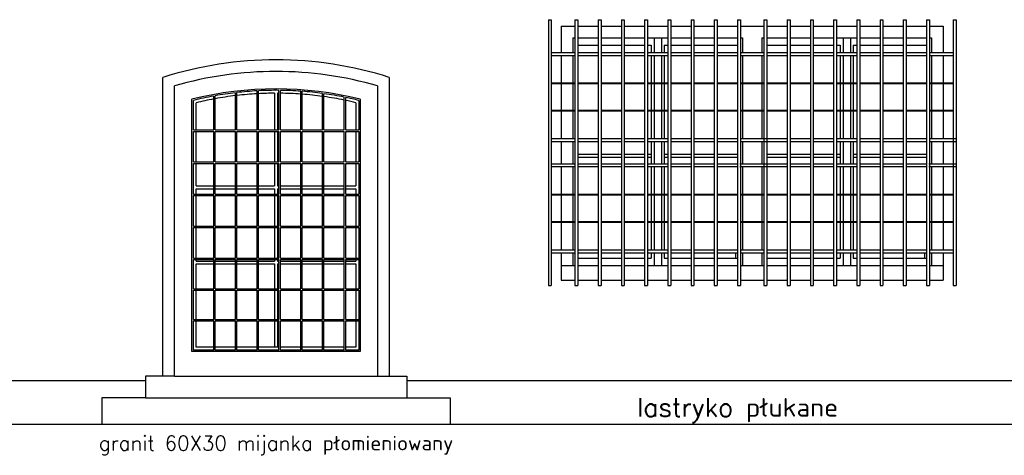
# Model space of a CAD drawing. Header units: millimetres. Extents: x 11979 to 37895, y 18730 to 47884.
# Tile 50 of 256: x 35077 to 35756, y 25343 to 25643. Entities that reach past the tile are written whole.
import ezdxf
from ezdxf.enums import TextEntityAlignment as Align

# ---------------------------------------------------------------- set-up
doc = ezdxf.new("R2010")
doc.units = ezdxf.units.MM
for name, color, linetype in [('-LI-WIDOK', 2, 'Continuous'), ('-TABELKA', 2, 'Continuous'), ('PROJEKTOWANE', 5, 'Continuous')]:
    doc.layers.add(name, color=color, linetype=linetype)
doc.styles.add('SIMPLEX', font='simplex')

msp = doc.modelspace()

# ---------------------------------------------------------------- linework, layer by layer
at = {"layer": '-LI-WIDOK'}
for p, q in [((35450.49, 25638.59), (35459.92, 25638.59)), ((35450.49, 25638.59), (35450.49, 25620.48)), ((35461.92, 25638.59), (35475.92, 25638.59)), ((35477.92, 25638.59), (35491.92, 25638.59)), ((35493.92, 25638.59), (35507.92, 25638.59)), ((35509.92, 25638.59), (35523.92, 25638.59)), ((35525.92, 25638.59), (35539.92, 25638.59)), ((35541.92, 25638.59), (35555.92, 25638.59)), ((35557.92, 25638.59), (35571.92, 25638.59)), ((35573.92, 25638.59), (35583.49, 25638.59)), ((35580.74, 25638.59), (35590.17, 25638.59)), ((35592.17, 25638.59), (35606.17, 25638.59)), ((35608.17, 25638.59), (35622.17, 25638.59)), ((35624.17, 25638.59), (35638.17, 25638.59)), ((35640.17, 25638.59), (35654.17, 25638.59)), ((35656.17, 25638.59), (35670.17, 25638.59)), ((35672.17, 25638.59), (35686.17, 25638.59)), ((35688.17, 25638.59), (35702.17, 25638.59)), ((35704.17, 25638.59), (35713.74, 25638.59)), ((35713.74, 25638.59), (35713.74, 25620.48)), ((35458.49, 25630.59), (35459.92, 25630.59)), ((35458.49, 25630.59), (35458.49, 25620.48)), ((35461.92, 25630.59), (35475.92, 25630.59)), ((35477.92, 25630.59), (35491.92, 25630.59)), ((35493.92, 25630.59), (35507.92, 25630.59)), ((35509.92, 25630.59), (35523.92, 25630.59)), ((35525.92, 25630.59), (35539.92, 25630.59)), ((35541.92, 25630.59), (35555.92, 25630.59)), ((35557.92, 25630.59), (35571.92, 25630.59)), ((35573.92, 25630.59), (35575.49, 25630.59)), ((35575.49, 25630.59), (35575.49, 25620.48)), ((35588.74, 25630.59), (35590.17, 25630.59)), ((35588.74, 25630.59), (35588.74, 25620.48)), ((35592.17, 25630.59), (35606.17, 25630.59)), ((35608.17, 25630.59), (35622.17, 25630.59)), ((35624.17, 25630.59), (35638.17, 25630.59)), ((35640.17, 25630.59), (35654.17, 25630.59)), ((35656.17, 25630.59), (35670.17, 25630.59)), ((35672.17, 25630.59), (35686.17, 25630.59)), ((35688.17, 25630.59), (35702.17, 25630.59)), ((35704.17, 25630.59), (35705.74, 25630.59)), ((35705.74, 25630.59), (35705.74, 25620.48)), ((35698.42, 25625.59), (35698.67, 25625.59)), ((35450.49, 25618.48), (35450.49, 25599.48)), ((35458.49, 25618.48), (35458.49, 25599.48)), ((35575.49, 25618.48), (35575.49, 25599.48)), ((35588.74, 25618.48), (35588.74, 25599.48)), ((35705.74, 25618.48), (35705.74, 25599.48)), ((35713.74, 25618.48), (35713.74, 25599.48)), ((35175.99, 25397.37), (35175.99, 25603.3)), ((35331.99, 25603.3), (35331.99, 25397.37)), ((35183.99, 25397.37), (35183.99, 25597.37)), ((35240.99, 25567.1), (35240.99, 25594.02)), ((35240.99, 25567.1), (35240.99, 25594.02)), ((35240.99, 25567.1), (35240.99, 25594.02)), ((35241.99, 25567.1), (35241.99, 25594.07)), ((35255.99, 25567.1), (35255.99, 25594.36)), ((35256.99, 25567.1), (35256.99, 25594.35)), ((35270.99, 25567.1), (35270.99, 25593.76)), ((35271.99, 25567.1), (35271.99, 25593.69)), ((35323.99, 25597.37), (35323.99, 25397.37)), ((35450.49, 25598.98), (35450.49, 25580.63)), ((35458.49, 25598.98), (35458.49, 25580.63)), ((35575.49, 25598.98), (35575.49, 25580.63)), ((35588.74, 25598.98), (35588.74, 25580.63)), ((35705.74, 25598.98), (35705.74, 25580.63)), ((35713.74, 25598.98), (35713.74, 25580.63)), ((35195.99, 25414.37), (35195.99, 25588.2)), ((35196.99, 25567.1), (35196.99, 25587.42)), ((35210.99, 25567.1), (35210.99, 25590.44)), ((35211.99, 25567.1), (35211.99, 25590.62)), ((35225.99, 25567.1), (35225.99, 25592.71)), ((35226.99, 25567.1), (35226.99, 25592.83)), ((35252.99, 25592.37), (35252.99, 25567.1)), ((35254.99, 25592.37), (35254.99, 25567.1)), ((35285.99, 25567.1), (35285.99, 25592.2)), ((35286.99, 25567.1), (35286.99, 25592.06)), ((35300.99, 25567.1), (35300.99, 25589.67)), ((35301.99, 25567.1), (35301.99, 25589.46)), ((35310.99, 25587.42), (35310.99, 25567.1)), ((35311.99, 25588.2), (35311.99, 25414.37)), ((35198.99, 25567.1), (35198.99, 25585.85)), ((35308.99, 25585.85), (35308.99, 25567.1)), ((35450.49, 25580.13), (35450.49, 25561.13)), ((35458.49, 25580.13), (35458.49, 25561.13)), ((35575.49, 25580.13), (35575.49, 25561.13)), ((35588.74, 25580.13), (35588.74, 25561.13)), ((35705.74, 25580.13), (35705.74, 25561.13)), ((35713.74, 25580.13), (35713.74, 25561.13)), ((35196.99, 25567.1), (35210.99, 25567.1)), ((35196.99, 25544.99), (35196.99, 25566.1)), ((35196.99, 25566.1), (35210.99, 25566.1)), ((35198.99, 25544.99), (35198.99, 25566.1)), ((35210.99, 25544.99), (35210.99, 25566.1)), ((35211.99, 25567.1), (35225.99, 25567.1)), ((35211.99, 25544.99), (35211.99, 25566.1)), ((35211.99, 25566.1), (35225.99, 25566.1)), ((35225.99, 25544.99), (35225.99, 25566.1)), ((35226.99, 25567.1), (35240.99, 25567.1)), ((35226.99, 25544.99), (35226.99, 25566.1)), ((35226.99, 25566.1), (35240.99, 25566.1)), ((35240.99, 25544.99), (35240.99, 25566.1)), ((35240.99, 25544.99), (35240.99, 25566.1)), ((35240.99, 25544.99), (35240.99, 25566.1)), ((35241.99, 25567.1), (35255.99, 25567.1)), ((35241.99, 25544.99), (35241.99, 25566.1)), ((35241.99, 25566.1), (35255.99, 25566.1)), ((35252.99, 25566.1), (35252.99, 25544.99)), ((35254.99, 25566.1), (35254.99, 25544.99)), ((35255.99, 25544.99), (35255.99, 25566.1)), ((35256.99, 25567.1), (35270.99, 25567.1)), ((35256.99, 25544.99), (35256.99, 25566.1)), ((35256.99, 25566.1), (35270.99, 25566.1)), ((35270.99, 25544.99), (35270.99, 25566.1)), ((35271.99, 25567.1), (35285.99, 25567.1)), ((35271.99, 25544.99), (35271.99, 25566.1)), ((35271.99, 25566.1), (35285.99, 25566.1)), ((35285.99, 25544.99), (35285.99, 25566.1)), ((35286.99, 25567.1), (35300.99, 25567.1)), ((35286.99, 25544.99), (35286.99, 25566.1)), ((35286.99, 25566.1), (35300.99, 25566.1)), ((35300.99, 25544.99), (35300.99, 25566.1)), ((35301.99, 25567.1), (35310.99, 25567.1)), ((35301.99, 25544.99), (35301.99, 25566.1)), ((35301.99, 25566.1), (35310.99, 25566.1)), ((35308.99, 25566.1), (35308.99, 25544.99)), ((35310.99, 25566.1), (35310.99, 25544.99)), ((35450.49, 25559.13), (35450.49, 25543.78)), ((35458.49, 25559.13), (35458.49, 25543.78)), ((35575.49, 25559.13), (35575.49, 25543.78)), ((35588.74, 25559.13), (35588.74, 25543.78)), ((35705.74, 25559.13), (35705.74, 25543.78)), ((35713.74, 25559.13), (35713.74, 25543.78)), ((35196.99, 25544.99), (35210.99, 25544.99)), ((35196.99, 25522.89), (35196.99, 25543.99)), ((35196.99, 25543.99), (35210.99, 25543.99)), ((35198.99, 25528.5), (35198.99, 25543.99)), ((35210.99, 25522.89), (35210.99, 25543.99)), ((35211.99, 25544.99), (35225.99, 25544.99)), ((35211.99, 25522.89), (35211.99, 25543.99)), ((35211.99, 25543.99), (35225.99, 25543.99)), ((35225.99, 25522.89), (35225.99, 25543.99)), ((35226.99, 25544.99), (35240.99, 25544.99)), ((35226.99, 25522.89), (35226.99, 25543.99)), ((35226.99, 25543.99), (35240.99, 25543.99)), ((35240.99, 25522.89), (35240.99, 25543.99)), ((35240.99, 25522.89), (35240.99, 25543.99)), ((35240.99, 25522.89), (35240.99, 25543.99)), ((35241.99, 25544.99), (35255.99, 25544.99)), ((35241.99, 25522.89), (35241.99, 25543.99)), ((35241.99, 25543.99), (35255.99, 25543.99)), ((35252.99, 25543.99), (35252.99, 25528.5)), ((35254.99, 25543.99), (35254.99, 25528.5)), ((35255.99, 25522.89), (35255.99, 25543.99)), ((35256.99, 25544.99), (35270.99, 25544.99)), ((35256.99, 25522.89), (35256.99, 25543.99)), ((35256.99, 25543.99), (35270.99, 25543.99)), ((35270.99, 25522.89), (35270.99, 25543.99)), ((35271.99, 25544.99), (35285.99, 25544.99)), ((35271.99, 25522.89), (35271.99, 25543.99)), ((35271.99, 25543.99), (35285.99, 25543.99)), ((35285.99, 25522.89), (35285.99, 25543.99)), ((35286.99, 25544.99), (35300.99, 25544.99)), ((35286.99, 25522.89), (35286.99, 25543.99)), ((35286.99, 25543.99), (35300.99, 25543.99)), ((35300.99, 25522.89), (35300.99, 25543.99)), ((35301.99, 25544.99), (35310.99, 25544.99)), ((35301.99, 25522.89), (35301.99, 25543.99)), ((35301.99, 25543.99), (35310.99, 25543.99)), ((35308.99, 25543.99), (35308.99, 25528.5)), ((35310.99, 25543.99), (35310.99, 25522.89)), ((35450.49, 25541.78), (35450.49, 25522.78)), ((35458.49, 25541.78), (35458.49, 25522.78)), ((35575.49, 25541.78), (35575.49, 25522.78)), ((35588.74, 25541.78), (35588.74, 25522.78)), ((35705.74, 25541.78), (35705.74, 25522.78)), ((35713.74, 25541.78), (35713.74, 25522.78)), ((35198.99, 25528.5), (35210.99, 25528.5)), ((35198.99, 25522.89), (35198.99, 25526.5)), ((35198.99, 25526.5), (35210.99, 25526.5)), ((35211.99, 25528.5), (35225.99, 25528.5)), ((35211.99, 25526.5), (35225.99, 25526.5)), ((35226.99, 25528.5), (35240.99, 25528.5)), ((35226.99, 25526.5), (35240.99, 25526.5)), ((35241.99, 25528.5), (35252.99, 25528.5)), ((35241.99, 25526.5), (35252.99, 25526.5)), ((35252.99, 25526.5), (35252.99, 25522.89)), ((35254.99, 25528.5), (35255.99, 25528.5)), ((35254.99, 25526.5), (35254.99, 25522.89)), ((35254.99, 25526.5), (35255.99, 25526.5)), ((35256.99, 25528.5), (35270.99, 25528.5)), ((35256.99, 25526.5), (35270.99, 25526.5)), ((35271.99, 25528.5), (35285.99, 25528.5)), ((35271.99, 25526.5), (35285.99, 25526.5)), ((35286.99, 25528.5), (35300.99, 25528.5)), ((35286.99, 25526.5), (35300.99, 25526.5)), ((35301.99, 25528.5), (35308.99, 25528.5)), ((35301.99, 25526.5), (35308.99, 25526.5)), ((35308.99, 25526.5), (35308.99, 25522.89)), ((35196.99, 25522.89), (35210.99, 25522.89)), ((35196.99, 25500.79), (35196.99, 25521.89)), ((35196.99, 25521.89), (35210.99, 25521.89)), ((35198.99, 25500.79), (35198.99, 25521.89)), ((35210.99, 25500.79), (35210.99, 25521.89)), ((35211.99, 25522.89), (35225.99, 25522.89)), ((35211.99, 25500.79), (35211.99, 25521.89)), ((35211.99, 25521.89), (35225.99, 25521.89)), ((35225.99, 25500.79), (35225.99, 25521.89)), ((35226.99, 25522.89), (35240.99, 25522.89)), ((35226.99, 25500.79), (35226.99, 25521.89)), ((35226.99, 25521.89), (35240.99, 25521.89)), ((35240.99, 25500.79), (35240.99, 25521.89)), ((35240.99, 25500.79), (35240.99, 25521.89)), ((35240.99, 25500.79), (35240.99, 25521.89)), ((35241.99, 25522.89), (35255.99, 25522.89)), ((35241.99, 25500.79), (35241.99, 25521.89)), ((35241.99, 25521.89), (35255.99, 25521.89)), ((35252.99, 25521.89), (35252.99, 25500.79)), ((35254.99, 25521.89), (35254.99, 25500.79)), ((35255.99, 25500.79), (35255.99, 25521.89)), ((35256.99, 25522.89), (35270.99, 25522.89)), ((35256.99, 25500.79), (35256.99, 25521.89)), ((35256.99, 25521.89), (35270.99, 25521.89)), ((35270.99, 25500.79), (35270.99, 25521.89)), ((35271.99, 25522.89), (35285.99, 25522.89)), ((35271.99, 25500.79), (35271.99, 25521.89)), ((35271.99, 25521.89), (35285.99, 25521.89)), ((35285.99, 25500.79), (35285.99, 25521.89)), ((35286.99, 25522.89), (35300.99, 25522.89)), ((35286.99, 25500.79), (35286.99, 25521.89)), ((35286.99, 25521.89), (35300.99, 25521.89)), ((35300.99, 25500.79), (35300.99, 25521.89)), ((35301.99, 25522.89), (35310.99, 25522.89)), ((35301.99, 25500.79), (35301.99, 25521.89)), ((35301.99, 25521.89), (35310.99, 25521.89)), ((35308.99, 25521.89), (35308.99, 25500.79)), ((35310.99, 25521.89), (35310.99, 25500.79)), ((35450.49, 25522.28), (35450.49, 25503.93)), ((35458.49, 25522.28), (35458.49, 25503.93)), ((35575.49, 25522.28), (35575.49, 25503.93)), ((35588.74, 25522.28), (35588.74, 25503.93)), ((35705.74, 25522.28), (35705.74, 25503.93)), ((35713.74, 25522.28), (35713.74, 25503.93)), ((35196.99, 25500.79), (35210.99, 25500.79)), ((35196.99, 25478.68), (35196.99, 25499.79)), ((35196.99, 25499.79), (35210.99, 25499.79)), ((35198.99, 25478.68), (35198.99, 25499.79)), ((35210.99, 25478.68), (35210.99, 25499.79)), ((35211.99, 25500.79), (35225.99, 25500.79)), ((35211.99, 25478.68), (35211.99, 25499.79)), ((35211.99, 25499.79), (35225.99, 25499.79)), ((35225.99, 25478.68), (35225.99, 25499.79)), ((35226.99, 25500.79), (35240.99, 25500.79)), ((35226.99, 25478.68), (35226.99, 25499.79)), ((35226.99, 25499.79), (35240.99, 25499.79)), ((35240.99, 25478.68), (35240.99, 25499.79)), ((35240.99, 25478.68), (35240.99, 25499.79)), ((35240.99, 25478.68), (35240.99, 25499.79)), ((35241.99, 25500.79), (35255.99, 25500.79)), ((35241.99, 25478.68), (35241.99, 25499.79)), ((35241.99, 25499.79), (35255.99, 25499.79)), ((35252.99, 25499.79), (35252.99, 25478.68)), ((35254.99, 25499.79), (35254.99, 25478.68)), ((35255.99, 25478.68), (35255.99, 25499.79)), ((35256.99, 25500.79), (35270.99, 25500.79)), ((35256.99, 25478.68), (35256.99, 25499.79)), ((35256.99, 25499.79), (35270.99, 25499.79)), ((35270.99, 25478.68), (35270.99, 25499.79)), ((35271.99, 25500.79), (35285.99, 25500.79)), ((35271.99, 25478.68), (35271.99, 25499.79)), ((35271.99, 25499.79), (35285.99, 25499.79)), ((35285.99, 25478.68), (35285.99, 25499.79)), ((35286.99, 25500.79), (35300.99, 25500.79)), ((35286.99, 25478.68), (35286.99, 25499.79)), ((35286.99, 25499.79), (35300.99, 25499.79)), ((35300.99, 25478.68), (35300.99, 25499.79)), ((35301.99, 25500.79), (35310.99, 25500.79)), ((35301.99, 25478.68), (35301.99, 25499.79)), ((35301.99, 25499.79), (35310.99, 25499.79)), ((35308.99, 25499.79), (35308.99, 25478.68)), ((35310.99, 25499.79), (35310.99, 25457.58)), ((35450.49, 25503.43), (35450.49, 25484.43)), ((35458.49, 25503.43), (35458.49, 25484.43)), ((35575.49, 25503.43), (35575.49, 25484.43)), ((35588.74, 25503.43), (35588.74, 25484.43)), ((35705.74, 25503.43), (35705.74, 25484.43)), ((35713.74, 25503.43), (35713.74, 25484.43)), ((35196.99, 25478.68), (35210.99, 25478.68)), ((35211.99, 25478.68), (35225.99, 25478.68)), ((35226.99, 25478.68), (35240.99, 25478.68)), ((35241.99, 25478.68), (35255.99, 25478.68)), ((35256.99, 25478.68), (35270.99, 25478.68)), ((35271.99, 25478.68), (35285.99, 25478.68)), ((35286.99, 25478.68), (35300.99, 25478.68)), ((35301.99, 25478.68), (35310.99, 25478.68)), ((35450.49, 25482.43), (35450.49, 25473.59)), ((35458.49, 25482.43), (35458.49, 25473.59)), ((35570.49, 25482.43), (35570.49, 25478.59)), ((35575.49, 25482.43), (35575.49, 25473.59)), ((35588.74, 25482.43), (35588.74, 25473.59)), ((35700.74, 25482.43), (35700.74, 25478.59)), ((35705.74, 25482.43), (35705.74, 25473.59)), ((35713.74, 25482.43), (35713.74, 25473.59)), ((35196.99, 25457.58), (35196.99, 25477.68)), ((35196.99, 25477.68), (35210.99, 25477.68)), ((35198.99, 25476.72), (35198.99, 25477.68)), ((35198.99, 25476.72), (35210.99, 25476.72)), ((35198.99, 25457.58), (35198.99, 25474.72)), ((35198.99, 25474.72), (35210.99, 25474.72)), ((35210.99, 25457.58), (35210.99, 25477.68)), ((35211.99, 25457.58), (35211.99, 25477.68)), ((35211.99, 25477.68), (35225.99, 25477.68)), ((35211.99, 25476.72), (35225.99, 25476.72)), ((35211.99, 25474.72), (35225.99, 25474.72)), ((35225.99, 25457.58), (35225.99, 25477.68)), ((35226.99, 25457.58), (35226.99, 25477.68)), ((35226.99, 25477.68), (35240.99, 25477.68)), ((35226.99, 25476.72), (35240.99, 25476.72)), ((35226.99, 25474.72), (35240.99, 25474.72)), ((35240.99, 25457.58), (35240.99, 25477.68)), ((35240.99, 25457.58), (35240.99, 25477.68)), ((35240.99, 25457.58), (35240.99, 25477.68)), ((35241.99, 25457.58), (35241.99, 25477.68)), ((35241.99, 25477.68), (35255.99, 25477.68)), ((35241.99, 25476.72), (35252.99, 25476.72)), ((35241.99, 25474.72), (35252.99, 25474.72)), ((35252.99, 25477.68), (35252.99, 25476.72)), ((35252.99, 25474.72), (35252.99, 25457.58)), ((35254.99, 25477.68), (35254.99, 25476.72)), ((35254.99, 25476.72), (35255.99, 25476.72)), ((35254.99, 25474.72), (35254.99, 25457.58)), ((35254.99, 25474.72), (35255.99, 25474.72)), ((35255.99, 25457.58), (35255.99, 25477.68)), ((35256.99, 25457.58), (35256.99, 25477.68)), ((35256.99, 25477.68), (35270.99, 25477.68)), ((35256.99, 25476.72), (35270.99, 25476.72)), ((35256.99, 25474.72), (35270.99, 25474.72)), ((35270.99, 25457.58), (35270.99, 25477.68)), ((35271.99, 25457.58), (35271.99, 25477.68)), ((35271.99, 25477.68), (35285.99, 25477.68)), ((35271.99, 25476.72), (35285.99, 25476.72)), ((35271.99, 25474.72), (35285.99, 25474.72)), ((35285.99, 25457.58), (35285.99, 25477.68)), ((35286.99, 25457.58), (35286.99, 25477.68)), ((35286.99, 25477.68), (35300.99, 25477.68)), ((35286.99, 25476.72), (35300.99, 25476.72)), ((35286.99, 25474.72), (35300.99, 25474.72)), ((35300.99, 25457.58), (35300.99, 25477.68)), ((35301.99, 25457.58), (35301.99, 25477.68)), ((35301.99, 25477.68), (35310.99, 25477.68)), ((35301.99, 25476.72), (35308.99, 25476.72)), ((35301.99, 25474.72), (35308.99, 25474.72)), ((35308.99, 25477.68), (35308.99, 25476.72)), ((35308.99, 25474.72), (35308.99, 25457.58)), ((35450.49, 25473.59), (35459.92, 25473.59)), ((35450.49, 25473.59), (35450.49, 25463.59)), ((35461.92, 25473.59), (35475.92, 25473.59)), ((35477.92, 25473.59), (35491.92, 25473.59)), ((35493.92, 25473.59), (35507.92, 25473.59)), ((35509.92, 25473.59), (35523.92, 25473.59)), ((35525.92, 25473.59), (35539.92, 25473.59)), ((35541.92, 25473.59), (35555.92, 25473.59)), ((35557.92, 25473.59), (35571.92, 25473.59)), ((35573.92, 25473.59), (35583.49, 25473.59)), ((35580.74, 25473.59), (35590.17, 25473.59)), ((35592.17, 25473.59), (35606.17, 25473.59)), ((35608.17, 25473.59), (35622.17, 25473.59)), ((35624.17, 25473.59), (35638.17, 25473.59)), ((35640.17, 25473.59), (35654.17, 25473.59)), ((35656.17, 25473.59), (35670.17, 25473.59)), ((35672.17, 25473.59), (35686.17, 25473.59)), ((35688.17, 25473.59), (35702.17, 25473.59)), ((35704.17, 25473.59), (35713.74, 25473.59)), ((35713.74, 25473.59), (35713.74, 25463.59)), ((35196.99, 25457.58), (35210.99, 25457.58)), ((35211.99, 25457.58), (35225.99, 25457.58)), ((35226.99, 25457.58), (35240.99, 25457.58)), ((35241.99, 25457.58), (35255.99, 25457.58)), ((35256.99, 25457.58), (35270.99, 25457.58)), ((35271.99, 25457.58), (35285.99, 25457.58)), ((35286.99, 25457.58), (35300.99, 25457.58)), ((35301.99, 25457.58), (35310.99, 25457.58)), ((35450.49, 25463.59), (35459.92, 25463.59)), ((35461.92, 25463.59), (35475.92, 25463.59)), ((35477.92, 25463.59), (35491.92, 25463.59)), ((35493.92, 25463.59), (35507.92, 25463.59)), ((35509.92, 25463.59), (35523.92, 25463.59)), ((35525.92, 25463.59), (35539.92, 25463.59)), ((35541.92, 25463.59), (35555.92, 25463.59)), ((35557.92, 25463.59), (35571.92, 25463.59)), ((35573.92, 25463.59), (35583.49, 25463.59)), ((35580.74, 25463.59), (35590.17, 25463.59)), ((35592.17, 25463.59), (35606.17, 25463.59)), ((35608.17, 25463.59), (35622.17, 25463.59)), ((35624.17, 25463.59), (35638.17, 25463.59)), ((35640.17, 25463.59), (35654.17, 25463.59)), ((35656.17, 25463.59), (35670.17, 25463.59)), ((35672.17, 25463.59), (35686.17, 25463.59)), ((35688.17, 25463.59), (35702.17, 25463.59)), ((35704.17, 25463.59), (35713.74, 25463.59)), ((35196.99, 25436.48), (35196.99, 25456.58)), ((35196.99, 25456.58), (35210.99, 25456.58)), ((35198.99, 25436.48), (35198.99, 25456.58)), ((35210.99, 25436.48), (35210.99, 25456.58)), ((35211.99, 25436.48), (35211.99, 25456.58)), ((35211.99, 25456.58), (35225.99, 25456.58)), ((35225.99, 25436.48), (35225.99, 25456.58)), ((35226.99, 25436.48), (35226.99, 25456.58)), ((35226.99, 25456.58), (35240.99, 25456.58)), ((35240.99, 25436.48), (35240.99, 25456.58)), ((35240.99, 25436.48), (35240.99, 25456.58)), ((35240.99, 25436.48), (35240.99, 25456.58)), ((35241.99, 25436.48), (35241.99, 25456.58)), ((35241.99, 25456.58), (35255.99, 25456.58)), ((35252.99, 25456.58), (35252.99, 25436.48)), ((35254.99, 25456.58), (35254.99, 25436.48)), ((35255.99, 25436.48), (35255.99, 25456.58)), ((35256.99, 25436.48), (35256.99, 25456.58)), ((35256.99, 25456.58), (35270.99, 25456.58)), ((35270.99, 25436.48), (35270.99, 25456.58)), ((35271.99, 25436.48), (35271.99, 25456.58)), ((35271.99, 25456.58), (35285.99, 25456.58)), ((35285.99, 25436.48), (35285.99, 25456.58)), ((35286.99, 25436.48), (35286.99, 25456.58)), ((35286.99, 25456.58), (35300.99, 25456.58)), ((35300.99, 25436.48), (35300.99, 25456.58)), ((35301.99, 25436.48), (35301.99, 25456.58)), ((35301.99, 25456.58), (35310.99, 25456.58)), ((35308.99, 25456.58), (35308.99, 25436.48)), ((35310.99, 25456.58), (35310.99, 25415.37)), ((35196.99, 25436.48), (35210.99, 25436.48)), ((35196.99, 25415.37), (35196.99, 25435.48)), ((35196.99, 25435.48), (35210.99, 25435.48)), ((35198.99, 25417.37), (35198.99, 25435.48)), ((35210.99, 25415.37), (35210.99, 25435.48)), ((35211.99, 25436.48), (35225.99, 25436.48)), ((35211.99, 25415.37), (35211.99, 25435.48)), ((35211.99, 25435.48), (35225.99, 25435.48)), ((35225.99, 25415.37), (35225.99, 25435.48)), ((35226.99, 25436.48), (35240.99, 25436.48)), ((35226.99, 25415.37), (35226.99, 25435.48)), ((35226.99, 25435.48), (35240.99, 25435.48)), ((35240.99, 25415.37), (35240.99, 25435.48)), ((35240.99, 25415.37), (35240.99, 25435.48)), ((35240.99, 25415.37), (35240.99, 25435.48)), ((35241.99, 25436.48), (35255.99, 25436.48)), ((35241.99, 25415.37), (35241.99, 25435.48)), ((35241.99, 25435.48), (35255.99, 25435.48)), ((35252.99, 25435.48), (35252.99, 25417.37)), ((35254.99, 25435.48), (35254.99, 25417.37)), ((35255.99, 25415.37), (35255.99, 25435.48)), ((35256.99, 25436.48), (35270.99, 25436.48)), ((35256.99, 25415.37), (35256.99, 25435.48)), ((35256.99, 25435.48), (35270.99, 25435.48)), ((35270.99, 25415.37), (35270.99, 25435.48)), ((35271.99, 25436.48), (35285.99, 25436.48)), ((35271.99, 25415.37), (35271.99, 25435.48)), ((35271.99, 25435.48), (35285.99, 25435.48)), ((35285.99, 25415.37), (35285.99, 25435.48)), ((35286.99, 25436.48), (35300.99, 25436.48)), ((35286.99, 25415.37), (35286.99, 25435.48)), ((35286.99, 25435.48), (35300.99, 25435.48)), ((35300.99, 25415.37), (35300.99, 25435.48)), ((35301.99, 25436.48), (35310.99, 25436.48)), ((35301.99, 25415.37), (35301.99, 25435.48)), ((35301.99, 25435.48), (35310.99, 25435.48)), ((35308.99, 25435.48), (35308.99, 25417.37)), ((35210.99, 25417.37), (35198.99, 25417.37)), ((35225.99, 25417.37), (35211.99, 25417.37)), ((35240.99, 25417.37), (35226.99, 25417.37)), ((35255.99, 25417.37), (35241.99, 25417.37)), ((35270.99, 25417.37), (35256.99, 25417.37)), ((35285.99, 25417.37), (35271.99, 25417.37)), ((35300.99, 25417.37), (35286.99, 25417.37)), ((35308.99, 25417.37), (35301.99, 25417.37)), ((35311.99, 25414.37), (35195.99, 25414.37)), ((35210.99, 25415.37), (35196.99, 25415.37)), ((35225.99, 25415.37), (35211.99, 25415.37)), ((35240.99, 25415.37), (35226.99, 25415.37)), ((35255.99, 25415.37), (35241.99, 25415.37)), ((35270.99, 25415.37), (35256.99, 25415.37)), ((35285.99, 25415.37), (35271.99, 25415.37)), ((35300.99, 25415.37), (35286.99, 25415.37)), ((35310.99, 25415.37), (35301.99, 25415.37)), ((35163.99, 25397.37), (35163.99, 25382.37)), ((35183.99, 25397.37), (35163.99, 25397.37)), ((35183.99, 25397.37), (35323.99, 25397.37)), ((35323.99, 25397.37), (35343.99, 25397.37)), ((35343.99, 25397.37), (35343.99, 25382.37)), ((34585.99, 25394.37), (35163.99, 25394.37)), ((35343.99, 25394.37), (35799.99, 25394.37)), ((35133.99, 25382.37), (35133.99, 25364.37)), ((35163.99, 25382.37), (35133.99, 25382.37)), ((35163.99, 25382.37), (35343.99, 25382.37)), ((35343.99, 25382.37), (35373.99, 25382.37)), ((35373.99, 25382.37), (35373.99, 25364.37)), ((34585.99, 25364.37), (36285.99, 25364.37))]:
    msp.add_line(p, q, dxfattribs=at)
for radius, start, end in [(258, 72.40266, 107.59734), (250, 73.7398, 106.2602), (238, 75.89513, 104.10487), (237, 93.14438, 96.54157), (237, 89.51649, 92.90229), (237, 85.88664, 89.27472), (237, 82.24016, 85.64423), (237, 100.45333, 103.91643), (235, 100.54331, 103.53519), (237, 96.78497, 100.20759), (235, 96.84299, 100.29541), (235, 93.17117, 96.59749), (235, 90.24381, 92.92701), (235, 89.51237, 89.75619), (235, 85.85158, 89.26854), (235, 82.17371, 85.60708), (237, 78.56172, 81.9961), (235, 78.46304, 81.92753), (237, 76.08357, 78.31496), (235, 76.46481, 78.21409)]:
    msp.add_arc((35253.99, 25357.37), radius, start, end, dxfattribs=at)
at = {"layer": '-TABELKA'}
for p, q in [((35441.67, 25643.05), (35441.67, 25459.86)), ((35441.67, 25643.05), (35443.67, 25643.05)), ((35443.67, 25643.05), (35443.67, 25459.86)), ((35459.92, 25643.05), (35459.92, 25459.86)), ((35459.92, 25643.05), (35461.92, 25643.05)), ((35461.92, 25643.05), (35461.92, 25459.86)), ((35475.92, 25643.05), (35475.92, 25459.86)), ((35475.92, 25643.05), (35477.92, 25643.05)), ((35477.92, 25643.05), (35477.92, 25459.86)), ((35491.92, 25643.05), (35491.92, 25459.86)), ((35491.92, 25643.05), (35493.92, 25643.05)), ((35493.92, 25643.05), (35493.92, 25459.86)), ((35507.92, 25643.05), (35507.92, 25459.86)), ((35507.92, 25643.05), (35509.92, 25643.05)), ((35509.92, 25643.05), (35509.92, 25459.86)), ((35509.92, 25643.05), (35509.92, 25459.86)), ((35523.92, 25643.05), (35523.92, 25459.86)), ((35523.92, 25643.05), (35525.92, 25643.05)), ((35525.92, 25643.05), (35525.92, 25459.86)), ((35539.92, 25643.05), (35539.92, 25459.86)), ((35539.92, 25643.05), (35541.92, 25643.05)), ((35541.92, 25643.05), (35541.92, 25459.86)), ((35555.92, 25643.05), (35555.92, 25459.86)), ((35555.92, 25643.05), (35557.92, 25643.05)), ((35557.92, 25643.05), (35557.92, 25459.86)), ((35571.92, 25643.05), (35571.92, 25459.86)), ((35571.92, 25643.05), (35573.92, 25643.05)), ((35571.92, 25643.05), (35571.92, 25459.86)), ((35571.92, 25643.05), (35573.92, 25643.05)), ((35573.92, 25643.05), (35573.92, 25459.86)), ((35573.92, 25643.05), (35573.92, 25459.86)), ((35590.17, 25643.05), (35590.17, 25459.86)), ((35590.17, 25643.05), (35592.17, 25643.05)), ((35592.17, 25643.05), (35592.17, 25459.86)), ((35606.17, 25643.05), (35606.17, 25459.86)), ((35606.17, 25643.05), (35608.17, 25643.05)), ((35608.17, 25643.05), (35608.17, 25459.86)), ((35622.17, 25643.05), (35622.17, 25459.86)), ((35622.17, 25643.05), (35624.17, 25643.05)), ((35624.17, 25643.05), (35624.17, 25459.86)), ((35638.17, 25643.05), (35638.17, 25459.86)), ((35638.17, 25643.05), (35640.17, 25643.05)), ((35640.17, 25643.05), (35640.17, 25459.86)), ((35640.17, 25643.05), (35640.17, 25459.86)), ((35654.17, 25643.05), (35654.17, 25459.86)), ((35654.17, 25643.05), (35656.17, 25643.05)), ((35656.17, 25643.05), (35656.17, 25459.86)), ((35670.17, 25643.05), (35670.17, 25459.86)), ((35670.17, 25643.05), (35672.17, 25643.05)), ((35672.17, 25643.05), (35672.17, 25459.86)), ((35686.17, 25643.05), (35686.17, 25459.86)), ((35686.17, 25643.05), (35688.17, 25643.05)), ((35688.17, 25643.05), (35688.17, 25459.86)), ((35702.17, 25643.05), (35702.17, 25459.86)), ((35702.17, 25643.05), (35704.17, 25643.05)), ((35704.17, 25643.05), (35704.17, 25459.86)), ((35720.57, 25643.05), (35720.57, 25459.86)), ((35720.57, 25643.05), (35722.57, 25643.05)), ((35722.57, 25643.05), (35722.57, 25459.86)), ((35443.67, 25620.48), (35459.92, 25620.48)), ((35461.92, 25620.48), (35475.92, 25620.48)), ((35477.92, 25620.48), (35491.92, 25620.48)), ((35493.92, 25620.48), (35507.92, 25620.48)), ((35509.92, 25620.48), (35523.92, 25620.48)), ((35525.92, 25620.48), (35539.92, 25620.48)), ((35541.92, 25620.48), (35555.92, 25620.48)), ((35557.92, 25620.48), (35571.92, 25620.48)), ((35573.92, 25620.48), (35590.32, 25620.48)), ((35573.92, 25620.48), (35590.17, 25620.48)), ((35592.17, 25620.48), (35606.17, 25620.48)), ((35608.17, 25620.48), (35622.17, 25620.48)), ((35624.17, 25620.48), (35638.17, 25620.48)), ((35640.17, 25620.48), (35654.17, 25620.48)), ((35656.17, 25620.48), (35670.17, 25620.48)), ((35672.17, 25620.48), (35686.17, 25620.48)), ((35688.17, 25620.48), (35702.17, 25620.48)), ((35704.17, 25620.48), (35720.57, 25620.48)), ((35443.67, 25618.48), (35459.92, 25618.48)), ((35461.92, 25618.48), (35475.92, 25618.48)), ((35477.92, 25618.48), (35491.92, 25618.48)), ((35493.92, 25618.48), (35507.92, 25618.48)), ((35509.92, 25618.48), (35523.92, 25618.48)), ((35525.92, 25618.48), (35539.92, 25618.48)), ((35541.92, 25618.48), (35555.92, 25618.48)), ((35557.92, 25618.48), (35571.92, 25618.48)), ((35573.92, 25618.48), (35590.32, 25618.48)), ((35573.92, 25618.48), (35590.17, 25618.48)), ((35592.17, 25618.48), (35606.17, 25618.48)), ((35608.17, 25618.48), (35622.17, 25618.48)), ((35624.17, 25618.48), (35638.17, 25618.48)), ((35640.17, 25618.48), (35654.17, 25618.48)), ((35656.17, 25618.48), (35670.17, 25618.48)), ((35672.17, 25618.48), (35686.17, 25618.48)), ((35688.17, 25618.48), (35702.17, 25618.48)), ((35704.17, 25618.48), (35720.57, 25618.48)), ((35443.67, 25599.48), (35459.92, 25599.48)), ((35443.67, 25598.98), (35459.92, 25598.98)), ((35461.92, 25599.48), (35475.92, 25599.48)), ((35461.92, 25598.98), (35475.92, 25598.98)), ((35477.92, 25599.48), (35491.92, 25599.48)), ((35477.92, 25598.98), (35491.92, 25598.98)), ((35493.92, 25599.48), (35507.92, 25599.48)), ((35493.92, 25598.98), (35507.92, 25598.98)), ((35509.92, 25599.48), (35523.92, 25599.48)), ((35509.92, 25598.98), (35523.92, 25598.98)), ((35525.92, 25599.48), (35539.92, 25599.48)), ((35525.92, 25598.98), (35539.92, 25598.98)), ((35541.92, 25599.48), (35555.92, 25599.48)), ((35541.92, 25598.98), (35555.92, 25598.98)), ((35557.92, 25599.48), (35571.92, 25599.48)), ((35557.92, 25598.98), (35571.92, 25598.98)), ((35573.92, 25599.48), (35590.32, 25599.48)), ((35573.92, 25599.48), (35590.17, 25599.48)), ((35573.92, 25598.98), (35590.32, 25598.98)), ((35573.92, 25598.98), (35590.17, 25598.98)), ((35592.17, 25599.48), (35606.17, 25599.48)), ((35592.17, 25598.98), (35606.17, 25598.98)), ((35608.17, 25599.48), (35622.17, 25599.48)), ((35608.17, 25598.98), (35622.17, 25598.98)), ((35624.17, 25599.48), (35638.17, 25599.48)), ((35624.17, 25598.98), (35638.17, 25598.98)), ((35640.17, 25599.48), (35654.17, 25599.48)), ((35640.17, 25598.98), (35654.17, 25598.98)), ((35656.17, 25599.48), (35670.17, 25599.48)), ((35656.17, 25598.98), (35670.17, 25598.98)), ((35672.17, 25599.48), (35686.17, 25599.48)), ((35672.17, 25598.98), (35686.17, 25598.98)), ((35688.17, 25599.48), (35702.17, 25599.48)), ((35688.17, 25598.98), (35702.17, 25598.98)), ((35704.17, 25599.48), (35720.57, 25599.48)), ((35704.17, 25598.98), (35720.57, 25598.98)), ((35443.67, 25580.63), (35459.92, 25580.63)), ((35443.67, 25580.13), (35459.92, 25580.13)), ((35461.92, 25580.63), (35475.92, 25580.63)), ((35461.92, 25580.13), (35475.92, 25580.13)), ((35477.92, 25580.63), (35491.92, 25580.63)), ((35477.92, 25580.13), (35491.92, 25580.13)), ((35493.92, 25580.63), (35507.92, 25580.63)), ((35493.92, 25580.13), (35507.92, 25580.13)), ((35509.92, 25580.63), (35523.92, 25580.63)), ((35509.92, 25580.13), (35523.92, 25580.13)), ((35525.92, 25580.63), (35539.92, 25580.63)), ((35525.92, 25580.13), (35539.92, 25580.13)), ((35541.92, 25580.63), (35555.92, 25580.63)), ((35541.92, 25580.13), (35555.92, 25580.13)), ((35557.92, 25580.63), (35571.92, 25580.63)), ((35557.92, 25580.13), (35571.92, 25580.13)), ((35573.92, 25580.63), (35590.32, 25580.63)), ((35573.92, 25580.63), (35590.17, 25580.63)), ((35573.92, 25580.13), (35590.32, 25580.13)), ((35573.92, 25580.13), (35590.17, 25580.13)), ((35592.17, 25580.63), (35606.17, 25580.63)), ((35592.17, 25580.13), (35606.17, 25580.13)), ((35608.17, 25580.63), (35622.17, 25580.63)), ((35608.17, 25580.13), (35622.17, 25580.13)), ((35624.17, 25580.63), (35638.17, 25580.63)), ((35624.17, 25580.13), (35638.17, 25580.13)), ((35640.17, 25580.63), (35654.17, 25580.63)), ((35640.17, 25580.13), (35654.17, 25580.13)), ((35656.17, 25580.63), (35670.17, 25580.63)), ((35656.17, 25580.13), (35670.17, 25580.13)), ((35672.17, 25580.63), (35686.17, 25580.63)), ((35672.17, 25580.13), (35686.17, 25580.13)), ((35688.17, 25580.63), (35702.17, 25580.63)), ((35688.17, 25580.13), (35702.17, 25580.13)), ((35704.17, 25580.63), (35720.57, 25580.63)), ((35704.17, 25580.13), (35720.57, 25580.13)), ((35443.67, 25561.13), (35459.92, 25561.13)), ((35461.92, 25561.13), (35475.92, 25561.13)), ((35477.92, 25561.13), (35491.92, 25561.13)), ((35493.92, 25561.13), (35507.92, 25561.13)), ((35509.92, 25561.13), (35523.92, 25561.13)), ((35525.92, 25561.13), (35539.92, 25561.13)), ((35541.92, 25561.13), (35555.92, 25561.13)), ((35557.92, 25561.13), (35571.92, 25561.13)), ((35573.92, 25561.13), (35592.32, 25561.13)), ((35573.92, 25561.13), (35590.17, 25561.13)), ((35592.17, 25561.13), (35606.17, 25561.13)), ((35608.17, 25561.13), (35622.17, 25561.13)), ((35624.17, 25561.13), (35638.17, 25561.13)), ((35640.17, 25561.13), (35654.17, 25561.13)), ((35656.17, 25561.13), (35670.17, 25561.13)), ((35672.17, 25561.13), (35686.17, 25561.13)), ((35688.17, 25561.13), (35702.17, 25561.13)), ((35704.17, 25561.13), (35722.57, 25561.13)), ((35443.67, 25559.13), (35459.92, 25559.13)), ((35461.92, 25559.13), (35475.92, 25559.13)), ((35477.92, 25559.13), (35491.92, 25559.13)), ((35493.92, 25559.13), (35507.92, 25559.13)), ((35509.92, 25559.13), (35523.92, 25559.13)), ((35525.92, 25559.13), (35539.92, 25559.13)), ((35541.92, 25559.13), (35555.92, 25559.13)), ((35557.92, 25559.13), (35571.92, 25559.13)), ((35573.92, 25559.13), (35592.32, 25559.13)), ((35573.92, 25559.13), (35590.17, 25559.13)), ((35592.17, 25559.13), (35606.17, 25559.13)), ((35608.17, 25559.13), (35622.17, 25559.13)), ((35624.17, 25559.13), (35638.17, 25559.13)), ((35640.17, 25559.13), (35654.17, 25559.13)), ((35656.17, 25559.13), (35670.17, 25559.13)), ((35672.17, 25559.13), (35686.17, 25559.13)), ((35688.17, 25559.13), (35702.17, 25559.13)), ((35704.17, 25559.13), (35722.57, 25559.13)), ((35443.67, 25543.78), (35459.99, 25543.78)), ((35443.67, 25541.78), (35459.92, 25541.78)), ((35461.92, 25543.78), (35475.92, 25543.78)), ((35461.92, 25541.78), (35475.92, 25541.78)), ((35477.92, 25543.78), (35491.92, 25543.78)), ((35477.92, 25541.78), (35491.92, 25541.78)), ((35493.92, 25543.78), (35507.92, 25543.78)), ((35493.92, 25541.78), (35507.92, 25541.78)), ((35509.92, 25543.78), (35523.92, 25543.78)), ((35509.92, 25541.78), (35523.92, 25541.78)), ((35525.92, 25543.78), (35539.92, 25543.78)), ((35525.92, 25541.78), (35539.92, 25541.78)), ((35541.92, 25543.78), (35555.92, 25543.78)), ((35541.92, 25541.78), (35555.92, 25541.78)), ((35557.92, 25543.78), (35571.92, 25543.78)), ((35557.92, 25541.78), (35571.92, 25541.78)), ((35573.67, 25543.78), (35592.32, 25543.78)), ((35573.67, 25541.78), (35592.32, 25541.78)), ((35573.92, 25543.78), (35590.24, 25543.78)), ((35573.92, 25541.78), (35590.17, 25541.78)), ((35592.17, 25543.78), (35606.17, 25543.78)), ((35592.17, 25541.78), (35606.17, 25541.78)), ((35608.17, 25543.78), (35622.17, 25543.78)), ((35608.17, 25541.78), (35622.17, 25541.78)), ((35624.17, 25543.78), (35638.17, 25543.78)), ((35624.17, 25541.78), (35638.17, 25541.78)), ((35640.17, 25543.78), (35654.17, 25543.78)), ((35640.17, 25541.78), (35654.17, 25541.78)), ((35656.17, 25543.78), (35670.17, 25543.78)), ((35656.17, 25541.78), (35670.17, 25541.78)), ((35672.17, 25543.78), (35686.17, 25543.78)), ((35672.17, 25541.78), (35686.17, 25541.78)), ((35688.17, 25543.78), (35702.17, 25543.78)), ((35688.17, 25541.78), (35702.17, 25541.78)), ((35703.92, 25543.78), (35722.57, 25543.78)), ((35703.92, 25541.78), (35722.57, 25541.78)), ((35443.67, 25522.78), (35459.92, 25522.78)), ((35443.67, 25522.28), (35459.92, 25522.28)), ((35461.92, 25522.78), (35475.92, 25522.78)), ((35461.92, 25522.28), (35475.92, 25522.28)), ((35477.92, 25522.78), (35491.92, 25522.78)), ((35477.92, 25522.28), (35491.92, 25522.28)), ((35493.92, 25522.78), (35507.92, 25522.78)), ((35493.92, 25522.28), (35507.92, 25522.28)), ((35509.92, 25522.78), (35523.92, 25522.78)), ((35509.92, 25522.28), (35523.92, 25522.28)), ((35525.92, 25522.78), (35539.92, 25522.78)), ((35525.92, 25522.28), (35539.92, 25522.28)), ((35541.92, 25522.78), (35555.92, 25522.78)), ((35541.92, 25522.28), (35555.92, 25522.28)), ((35557.92, 25522.78), (35571.92, 25522.78)), ((35557.92, 25522.28), (35571.92, 25522.28)), ((35573.92, 25522.78), (35590.32, 25522.78)), ((35573.92, 25522.78), (35590.17, 25522.78)), ((35573.92, 25522.28), (35590.32, 25522.28)), ((35573.92, 25522.28), (35590.17, 25522.28)), ((35592.17, 25522.78), (35606.17, 25522.78)), ((35592.17, 25522.28), (35606.17, 25522.28)), ((35608.17, 25522.78), (35622.17, 25522.78)), ((35608.17, 25522.28), (35622.17, 25522.28)), ((35624.17, 25522.78), (35638.17, 25522.78)), ((35624.17, 25522.28), (35638.17, 25522.28)), ((35640.17, 25522.78), (35654.17, 25522.78)), ((35640.17, 25522.28), (35654.17, 25522.28)), ((35656.17, 25522.78), (35670.17, 25522.78)), ((35656.17, 25522.28), (35670.17, 25522.28)), ((35672.17, 25522.78), (35686.17, 25522.78)), ((35672.17, 25522.28), (35686.17, 25522.28)), ((35688.17, 25522.78), (35702.17, 25522.78)), ((35688.17, 25522.28), (35702.17, 25522.28)), ((35704.17, 25522.78), (35720.57, 25522.78)), ((35704.17, 25522.28), (35720.57, 25522.28)), ((35443.67, 25503.93), (35459.92, 25503.93)), ((35443.67, 25503.43), (35459.92, 25503.43)), ((35461.92, 25503.93), (35475.92, 25503.93)), ((35461.92, 25503.43), (35475.92, 25503.43)), ((35477.92, 25503.93), (35491.92, 25503.93)), ((35477.92, 25503.43), (35491.92, 25503.43)), ((35493.92, 25503.93), (35507.92, 25503.93)), ((35493.92, 25503.43), (35507.92, 25503.43)), ((35509.92, 25503.93), (35523.92, 25503.93)), ((35509.92, 25503.43), (35523.92, 25503.43)), ((35525.92, 25503.93), (35539.92, 25503.93)), ((35525.92, 25503.43), (35539.92, 25503.43)), ((35541.92, 25503.93), (35555.92, 25503.93)), ((35541.92, 25503.43), (35555.92, 25503.43)), ((35557.92, 25503.93), (35571.92, 25503.93)), ((35557.92, 25503.43), (35571.92, 25503.43)), ((35573.92, 25503.93), (35590.32, 25503.93)), ((35573.92, 25503.93), (35590.17, 25503.93)), ((35573.92, 25503.43), (35590.32, 25503.43)), ((35573.92, 25503.43), (35590.17, 25503.43)), ((35592.17, 25503.93), (35606.17, 25503.93)), ((35592.17, 25503.43), (35606.17, 25503.43)), ((35608.17, 25503.93), (35622.17, 25503.93)), ((35608.17, 25503.43), (35622.17, 25503.43)), ((35624.17, 25503.93), (35638.17, 25503.93)), ((35624.17, 25503.43), (35638.17, 25503.43)), ((35640.17, 25503.93), (35654.17, 25503.93)), ((35640.17, 25503.43), (35654.17, 25503.43)), ((35656.17, 25503.93), (35670.17, 25503.93)), ((35656.17, 25503.43), (35670.17, 25503.43)), ((35672.17, 25503.93), (35686.17, 25503.93)), ((35672.17, 25503.43), (35686.17, 25503.43)), ((35688.17, 25503.93), (35702.17, 25503.93)), ((35688.17, 25503.43), (35702.17, 25503.43)), ((35704.17, 25503.93), (35720.57, 25503.93)), ((35704.17, 25503.43), (35720.57, 25503.43)), ((35443.67, 25484.43), (35459.92, 25484.43)), ((35443.67, 25482.43), (35459.92, 25482.43)), ((35461.92, 25484.43), (35475.92, 25484.43)), ((35461.92, 25482.43), (35475.92, 25482.43)), ((35477.92, 25484.43), (35491.92, 25484.43)), ((35477.92, 25482.43), (35491.92, 25482.43)), ((35493.92, 25484.43), (35507.92, 25484.43)), ((35493.92, 25482.43), (35507.92, 25482.43)), ((35509.92, 25484.43), (35523.92, 25484.43)), ((35509.92, 25482.43), (35523.92, 25482.43)), ((35525.92, 25484.43), (35539.92, 25484.43)), ((35525.92, 25482.43), (35539.92, 25482.43)), ((35541.92, 25484.43), (35555.92, 25484.43)), ((35541.92, 25482.43), (35555.92, 25482.43)), ((35557.92, 25484.43), (35571.92, 25484.43)), ((35557.92, 25482.43), (35571.92, 25482.43)), ((35573.92, 25484.43), (35590.17, 25484.43)), ((35573.92, 25482.43), (35590.32, 25482.43)), ((35573.92, 25482.43), (35590.17, 25482.43)), ((35573.99, 25484.43), (35590.32, 25484.43)), ((35592.17, 25484.43), (35606.17, 25484.43)), ((35592.17, 25482.43), (35606.17, 25482.43)), ((35608.17, 25484.43), (35622.17, 25484.43)), ((35608.17, 25482.43), (35622.17, 25482.43)), ((35624.17, 25484.43), (35638.17, 25484.43)), ((35624.17, 25482.43), (35638.17, 25482.43)), ((35640.17, 25484.43), (35654.17, 25484.43)), ((35640.17, 25482.43), (35654.17, 25482.43)), ((35656.17, 25484.43), (35670.17, 25484.43)), ((35656.17, 25482.43), (35670.17, 25482.43)), ((35672.17, 25484.43), (35686.17, 25484.43)), ((35672.17, 25482.43), (35686.17, 25482.43)), ((35688.17, 25484.43), (35702.17, 25484.43)), ((35688.17, 25482.43), (35702.17, 25482.43)), ((35704.17, 25482.43), (35720.57, 25482.43)), ((35704.24, 25484.43), (35720.57, 25484.43)), ((35441.67, 25459.86), (35443.67, 25459.86)), ((35459.92, 25459.86), (35461.92, 25459.86)), ((35475.92, 25459.86), (35477.92, 25459.86)), ((35491.92, 25459.86), (35493.92, 25459.86)), ((35507.92, 25459.86), (35509.92, 25459.86)), ((35523.92, 25459.86), (35525.92, 25459.86)), ((35539.92, 25459.86), (35541.92, 25459.86)), ((35555.92, 25459.86), (35557.92, 25459.86)), ((35571.92, 25459.86), (35573.92, 25459.86)), ((35571.92, 25459.86), (35573.92, 25459.86)), ((35590.17, 25459.86), (35592.17, 25459.86)), ((35606.17, 25459.86), (35608.17, 25459.86)), ((35622.17, 25459.86), (35624.17, 25459.86)), ((35638.17, 25459.86), (35640.17, 25459.86)), ((35654.17, 25459.86), (35656.17, 25459.86)), ((35670.17, 25459.86), (35672.17, 25459.86)), ((35686.17, 25459.86), (35688.17, 25459.86)), ((35702.17, 25459.86), (35704.17, 25459.86)), ((35720.57, 25459.86), (35722.57, 25459.86))]:
    msp.add_line(p, q, dxfattribs=at)
at = {"layer": 'PROJEKTOWANE'}
for p, q in [((35514.49, 25630.59), (35514.49, 25620.48)), ((35519.49, 25630.59), (35519.49, 25620.48)), ((35644.74, 25630.59), (35644.74, 25620.48)), ((35649.74, 25630.59), (35649.74, 25620.48)), ((35462.24, 25625.59), (35475.92, 25625.59)), ((35477.92, 25625.59), (35491.92, 25625.59)), ((35493.92, 25625.59), (35507.92, 25625.59)), ((35509.92, 25625.59), (35512.49, 25625.59)), ((35512.49, 25625.59), (35512.49, 25620.48)), ((35521.49, 25625.59), (35523.92, 25625.59)), ((35521.49, 25625.59), (35521.49, 25620.48)), ((35525.92, 25625.59), (35539.92, 25625.59)), ((35541.92, 25625.59), (35555.92, 25625.59)), ((35557.92, 25625.59), (35571.92, 25625.59)), ((35568.17, 25625.59), (35568.42, 25625.59)), ((35592.49, 25625.59), (35606.17, 25625.59)), ((35608.17, 25625.59), (35622.17, 25625.59)), ((35624.17, 25625.59), (35638.17, 25625.59)), ((35640.17, 25625.59), (35642.74, 25625.59)), ((35642.74, 25625.59), (35642.74, 25620.48)), ((35651.74, 25625.59), (35654.17, 25625.59)), ((35651.74, 25625.59), (35651.74, 25620.48)), ((35656.17, 25625.59), (35670.17, 25625.59)), ((35672.17, 25625.59), (35686.17, 25625.59)), ((35688.17, 25625.59), (35702.17, 25625.59)), ((35512.49, 25618.48), (35512.49, 25599.48)), ((35514.49, 25618.48), (35514.49, 25599.48)), ((35519.49, 25618.48), (35519.49, 25599.48)), ((35521.49, 25618.48), (35521.49, 25599.48)), ((35642.74, 25618.48), (35642.74, 25599.48)), ((35644.74, 25618.48), (35644.74, 25599.48)), ((35649.74, 25618.48), (35649.74, 25599.48)), ((35651.74, 25618.48), (35651.74, 25599.48)), ((35512.49, 25598.98), (35512.49, 25580.63)), ((35514.49, 25598.98), (35514.49, 25580.63)), ((35519.49, 25598.98), (35519.49, 25580.63)), ((35521.49, 25598.98), (35521.49, 25580.63)), ((35642.74, 25598.98), (35642.74, 25580.63)), ((35644.74, 25598.98), (35644.74, 25580.63)), ((35649.74, 25598.98), (35649.74, 25580.63)), ((35651.74, 25598.98), (35651.74, 25580.63)), ((35512.49, 25580.13), (35512.49, 25561.13)), ((35514.49, 25580.13), (35514.49, 25561.13)), ((35519.49, 25580.13), (35519.49, 25561.13)), ((35521.49, 25580.13), (35521.49, 25561.13)), ((35642.74, 25580.13), (35642.74, 25561.13)), ((35644.74, 25580.13), (35644.74, 25561.13)), ((35649.74, 25580.13), (35649.74, 25561.13)), ((35651.74, 25580.13), (35651.74, 25561.13)), ((35512.49, 25559.13), (35512.49, 25550.29)), ((35514.49, 25559.13), (35514.49, 25543.78)), ((35519.49, 25559.13), (35519.49, 25543.78)), ((35521.49, 25559.13), (35521.49, 25550.29)), ((35642.74, 25559.13), (35642.74, 25550.29)), ((35644.74, 25559.13), (35644.74, 25543.78)), ((35649.74, 25559.13), (35649.74, 25543.78)), ((35651.74, 25559.13), (35651.74, 25550.29)), ((35461.99, 25550.29), (35475.67, 25550.29)), ((35461.99, 25548.29), (35475.67, 25548.29)), ((35477.92, 25550.29), (35491.92, 25550.29)), ((35477.92, 25548.29), (35491.92, 25548.29)), ((35493.92, 25550.29), (35507.92, 25550.29)), ((35493.92, 25548.29), (35507.92, 25548.29)), ((35509.92, 25550.29), (35512.49, 25550.29)), ((35509.92, 25548.29), (35512.49, 25548.29)), ((35512.49, 25550.29), (35512.49, 25543.78)), ((35521.49, 25550.29), (35521.49, 25543.78)), ((35521.49, 25550.29), (35523.92, 25550.29)), ((35521.49, 25548.29), (35523.92, 25548.29)), ((35525.92, 25550.29), (35539.92, 25550.29)), ((35525.92, 25548.29), (35539.92, 25548.29)), ((35541.92, 25550.29), (35555.92, 25550.29)), ((35541.92, 25548.29), (35555.92, 25548.29)), ((35557.92, 25550.29), (35571.92, 25550.29)), ((35557.92, 25548.29), (35571.92, 25548.29)), ((35592.24, 25550.29), (35605.92, 25550.29)), ((35592.24, 25548.29), (35605.92, 25548.29)), ((35608.17, 25550.29), (35622.17, 25550.29)), ((35608.17, 25548.29), (35622.17, 25548.29)), ((35624.17, 25550.29), (35638.17, 25550.29)), ((35624.17, 25548.29), (35638.17, 25548.29)), ((35640.17, 25550.29), (35642.74, 25550.29)), ((35640.17, 25548.29), (35642.74, 25548.29)), ((35642.74, 25550.29), (35642.74, 25543.78)), ((35651.74, 25550.29), (35651.74, 25543.78)), ((35651.74, 25550.29), (35654.17, 25550.29)), ((35651.74, 25548.29), (35654.17, 25548.29)), ((35656.17, 25550.29), (35670.17, 25550.29)), ((35656.17, 25548.29), (35670.17, 25548.29)), ((35672.17, 25550.29), (35686.17, 25550.29)), ((35672.17, 25548.29), (35686.17, 25548.29)), ((35688.17, 25550.29), (35702.17, 25550.29)), ((35688.17, 25548.29), (35702.17, 25548.29)), ((35512.49, 25541.78), (35512.49, 25522.78)), ((35514.49, 25541.78), (35514.49, 25522.78)), ((35519.49, 25541.78), (35519.49, 25522.78)), ((35521.49, 25541.78), (35521.49, 25522.78)), ((35642.74, 25541.78), (35642.74, 25522.78)), ((35644.74, 25541.78), (35644.74, 25522.78)), ((35649.74, 25541.78), (35649.74, 25522.78)), ((35651.74, 25541.78), (35651.74, 25522.78)), ((35512.49, 25522.28), (35512.49, 25503.93)), ((35514.49, 25522.28), (35514.49, 25503.93)), ((35519.49, 25522.28), (35519.49, 25503.93)), ((35521.49, 25522.28), (35521.49, 25503.93)), ((35642.74, 25522.28), (35642.74, 25503.93)), ((35644.74, 25522.28), (35644.74, 25503.93)), ((35649.74, 25522.28), (35649.74, 25503.93)), ((35651.74, 25522.28), (35651.74, 25503.93)), ((35512.49, 25503.43), (35512.49, 25484.43)), ((35514.49, 25503.43), (35514.49, 25484.43)), ((35519.49, 25503.43), (35519.49, 25484.43)), ((35521.49, 25503.43), (35521.49, 25484.43)), ((35642.74, 25503.43), (35642.74, 25484.43)), ((35644.74, 25503.43), (35644.74, 25484.43)), ((35649.74, 25503.43), (35649.74, 25484.43)), ((35651.74, 25503.43), (35651.74, 25484.43)), ((35461.92, 25478.59), (35475.92, 25478.59)), ((35477.92, 25478.59), (35491.92, 25478.59)), ((35493.92, 25478.59), (35507.92, 25478.59)), ((35509.92, 25478.59), (35512.49, 25478.59)), ((35512.49, 25482.43), (35512.49, 25478.59)), ((35514.49, 25482.43), (35514.49, 25473.59)), ((35519.49, 25482.43), (35519.49, 25473.59)), ((35521.49, 25482.43), (35521.49, 25478.59)), ((35521.49, 25478.59), (35523.92, 25478.59)), ((35525.92, 25478.59), (35539.92, 25478.59)), ((35541.92, 25478.59), (35555.92, 25478.59)), ((35557.92, 25478.59), (35571.92, 25478.59)), ((35592.17, 25478.59), (35606.17, 25478.59)), ((35608.17, 25478.59), (35622.17, 25478.59)), ((35624.17, 25478.59), (35638.17, 25478.59)), ((35640.17, 25478.59), (35642.74, 25478.59)), ((35642.74, 25482.43), (35642.74, 25478.59)), ((35644.74, 25482.43), (35644.74, 25473.59)), ((35649.74, 25482.43), (35649.74, 25473.59)), ((35651.74, 25482.43), (35651.74, 25478.59)), ((35651.74, 25478.59), (35654.17, 25478.59)), ((35656.17, 25478.59), (35670.17, 25478.59)), ((35672.17, 25478.59), (35686.17, 25478.59)), ((35688.17, 25478.59), (35702.17, 25478.59))]:
    msp.add_line(p, q, dxfattribs=at)

# ---------------------------------------------------------------- texts
at = {"layer": 'PROJEKTOWANE', "style": 'SIMPLEX'}
msp.add_text('lastryko płukane', height=12.8, dxfattribs=at).set_placement((35571.99, 25373.77), align=Align.MIDDLE)
msp.add_text('granit 60X30 mijanka płomieniowany', height=10, dxfattribs=at).set_placement((35253.99, 25351.24), align=Align.MIDDLE_CENTER)

doc.saveas('drawing.dxf')
